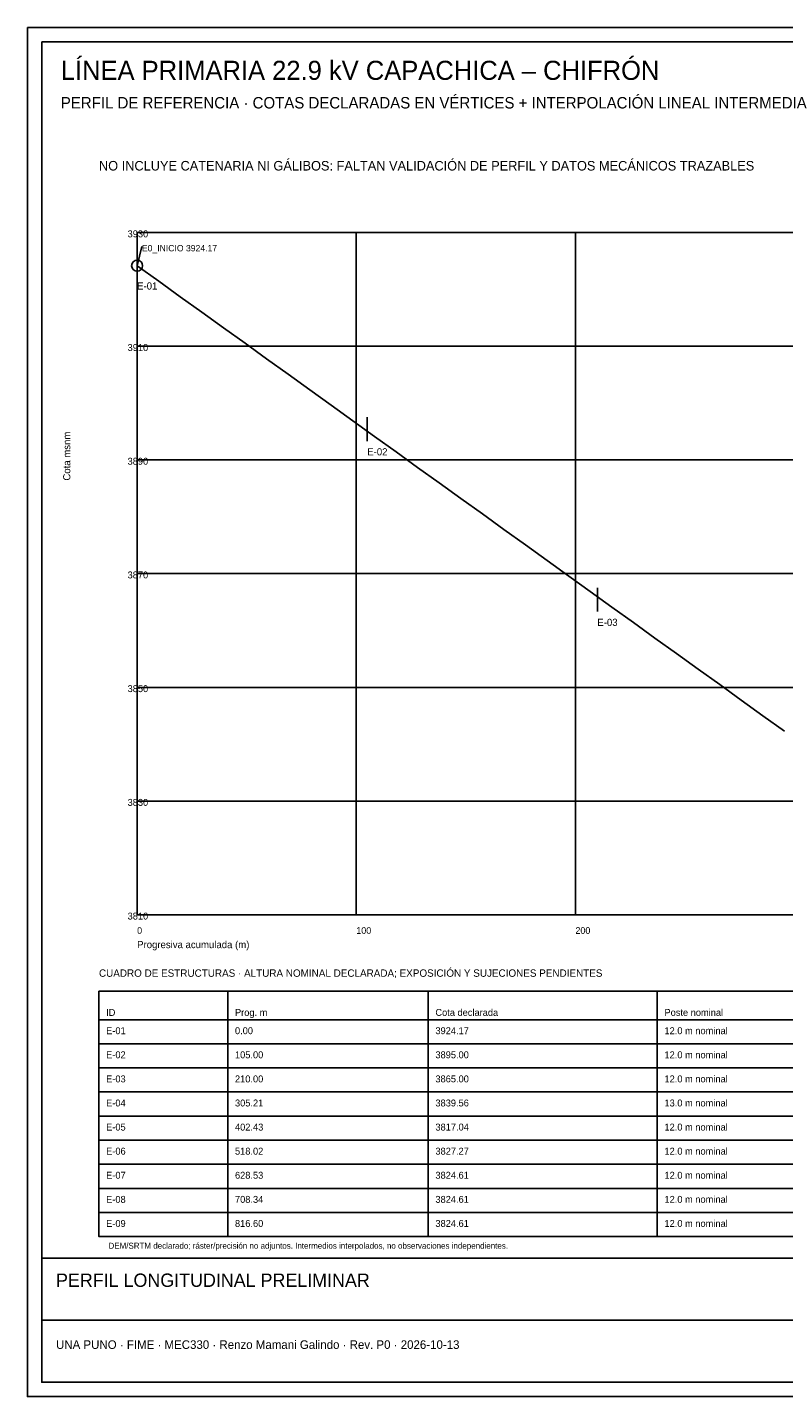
# Paper-space layout 'A3_PRELIMINAR' of a CAD drawing. Header units: metres. Extents: x 5 to 415, y 5 to 292.
# Tile 1 of 2: x 5 to 163, y 5 to 292. Entities that reach past the tile are written whole.
import ezdxf

# ---------------------------------------------------------------- set-up
doc = ezdxf.new("R2010")
doc.units = ezdxf.units.M
for name, color, linetype, lineweight, true_color in [('PL_ESTRUCTURAS', 7, 'Continuous', 25, 0x172554), ('PL_PERFIL_PREL', 7, 'Continuous', 25, 0x64748b), ('PL_VERTICES', 7, 'Continuous', 25, 0xb91c1c), ('SHEET', 7, 'Continuous', 25, 0x172554), ('SHEET_PENDING', 7, 'Continuous', 25, 0xb91c1c), ('SHEET_TABLE', 7, 'Continuous', 25, 0x334155), ('SHEET_TEXT', 7, 'Continuous', 25, 0x172554)]:
    doc.layers.add(name, color=color, linetype=linetype, lineweight=lineweight, true_color=true_color)

psp = doc.layouts.new('A3_PRELIMINAR')

# ---------------------------------------------------------------- linework, layer by layer
at = {"layer": 'PL_ESTRUCTURAS'}
for p, q in [((28, 245.05), (28, 240.05)), ((76.22, 210.29), (76.22, 205.29)), ((124.44, 174.54), (124.44, 169.54))]:
    psp.add_line(p, q, dxfattribs=at)
at = {"layer": 'PL_PERFIL_PREL'}
psp.add_lwpolyline([(28, 242.05), (32.52, 238.8), (37.04, 235.55), (41.57, 232.29), (46.08, 229.04), (50.61, 225.79), (55.13, 222.53), (59.65, 219.28), (64.17, 216.04), (68.69, 212.79), (73.21, 209.53), (77.73, 206.28), (82.26, 203.03), (86.78, 199.77), (91.3, 196.52), (95.82, 193.27), (100.34, 190.01), (104.86, 186.76), (109.38, 183.51), (113.9, 180.25), (118.43, 177), (122.94, 173.75), (127.47, 170.49), (131.99, 167.24), (136.51, 164), (141.03, 160.75), (145.55, 157.49), (150.07, 154.24), (154.59, 150.99), (159.12, 147.73), (163.64, 144.48)], dxfattribs=at)
at = {"layer": 'PL_VERTICES'}
psp.add_line((28, 242.05), (29, 246.05), dxfattribs=at)
psp.add_circle((28, 242.05), 1.15, dxfattribs=at)
at = {"layer": 'SHEET'}
psp.add_line((8, 21), (412, 21), dxfattribs=at)
for points in [[(5, 292), (415, 292), (415, 5), (5, 5)], [(8, 289), (412, 289), (412, 8), (8, 8)], [(8, 34), (412, 34), (412, 8), (8, 8)]]:
    psp.add_lwpolyline(points, close=True, dxfattribs=at)
at = {"layer": 'SHEET_TABLE'}
for p, q in [((28, 249), (28, 106)), ((28, 249), (403, 249)), ((73.92, 249), (73.92, 106)), ((119.84, 249), (119.84, 106)), ((28, 225.17), (403, 225.17)), ((28, 201.33), (403, 201.33)), ((28, 177.5), (403, 177.5)), ((28, 153.67), (403, 153.67)), ((28, 129.83), (403, 129.83)), ((28, 106), (403, 106)), ((47, 90), (47, 38.55)), ((89, 90), (89, 38.55)), ((137, 90), (137, 38.55)), ((20, 78.95), (405, 78.95)), ((20, 73.9), (405, 73.9)), ((20, 68.85), (405, 68.85)), ((20, 63.8), (405, 63.8)), ((20, 58.75), (405, 58.75)), ((20, 53.7), (405, 53.7)), ((20, 48.65), (405, 48.65)), ((20, 43.6), (405, 43.6)), ((20, 38.55), (405, 38.55))]:
    psp.add_line(p, q, dxfattribs=at)
for points in [[(28, 249), (403, 249), (403, 106), (28, 106)], [(20, 90), (405, 90), (405, 38.55), (20, 38.55)], [(20, 90), (405, 90), (405, 84), (20, 84)]]:
    psp.add_lwpolyline(points, close=True, dxfattribs=at)

# ---------------------------------------------------------------- texts
at = {"layer": 'SHEET_PENDING'}
for s, height, p in [('NO INCLUYE CATENARIA NI GÁLIBOS: FALTAN VALIDACIÓN DE PERFIL Y DATOS MECÁNICOS TRAZABLES', 2, (20, 262)), ('DEM/SRTM declarado; ráster/precisión no adjuntos. Intermedios interpolados, no observaciones independientes.', 1.25, (22, 36))]:
    psp.add_text(s, height=height, dxfattribs=at).set_placement(p)
at = {"layer": 'SHEET_TEXT'}
for s, height, p in [('LÍNEA PRIMARIA 22.9 kV CAPACHICA – CHIFRÓN', 4, (12, 281)), ('PERFIL DE REFERENCIA · COTAS DECLARADAS EN VÉRTICES + INTERPOLACIÓN LINEAL INTERMEDIA', 2.4, (12, 275)), ('3930', 1.45, (26, 248)), ('E0_INICIO 3924.17', 1.35, (29, 245.05)), ('E-01', 1.5, (28, 237.05)), ('3910', 1.45, (26, 224.17)), ('E-02', 1.5, (76.22, 202.29)), ('3890', 1.45, (26, 200.33)), ('3870', 1.45, (26, 176.5)), ('E-03', 1.5, (124.44, 166.54)), ('3850', 1.45, (26, 152.67)), ('3830', 1.45, (26, 128.83)), ('3810', 1.45, (26, 105)), ('0', 1.4, (28, 102)), ('100', 1.4, (73.92, 102)), ('200', 1.4, (119.84, 102)), ('Progresiva acumulada (m)', 1.5, (28, 99)), ('CUADRO DE ESTRUCTURAS · ALTURA NOMINAL DECLARADA; EXPOSICIÓN Y SUJECIONES PENDIENTES', 1.55, (20, 93)), ('ID', 1.45, (21.5, 84.8)), ('Prog. m', 1.45, (48.5, 84.8)), ('Cota declarada', 1.45, (90.5, 84.8)), ('Poste nominal', 1.45, (138.5, 84.8)), ('E-01', 1.45, (21.5, 80.97)), ('0.00', 1.45, (48.5, 80.97)), ('3924.17', 1.45, (90.5, 80.97)), ('12.0 m nominal', 1.45, (138.5, 80.97)), ('12.0 m nominal', 1.45, (138.5, 75.92)), ('E-02', 1.45, (21.5, 75.92)), ('105.00', 1.45, (48.5, 75.92)), ('3895.00', 1.45, (90.5, 75.92)), ('E-03', 1.45, (21.5, 70.87)), ('210.00', 1.45, (48.5, 70.87)), ('3865.00', 1.45, (90.5, 70.87)), ('12.0 m nominal', 1.45, (138.5, 70.87)), ('E-04', 1.45, (21.5, 65.82)), ('305.21', 1.45, (48.5, 65.82)), ('3839.56', 1.45, (90.5, 65.82)), ('13.0 m nominal', 1.45, (138.5, 65.82)), ('E-05', 1.45, (21.5, 60.77)), ('402.43', 1.45, (48.5, 60.77)), ('3817.04', 1.45, (90.5, 60.77)), ('12.0 m nominal', 1.45, (138.5, 60.77)), ('E-06', 1.45, (21.5, 55.72)), ('518.02', 1.45, (48.5, 55.72)), ('3827.27', 1.45, (90.5, 55.72)), ('12.0 m nominal', 1.45, (138.5, 55.72)), ('E-07', 1.45, (21.5, 50.67)), ('628.53', 1.45, (48.5, 50.67)), ('3824.61', 1.45, (90.5, 50.67)), ('12.0 m nominal', 1.45, (138.5, 50.67)), ('E-08', 1.45, (21.5, 45.62)), ('708.34', 1.45, (48.5, 45.62)), ('3824.61', 1.45, (90.5, 45.62)), ('12.0 m nominal', 1.45, (138.5, 45.62)), ('E-09', 1.45, (21.5, 40.57)), ('816.60', 1.45, (48.5, 40.57)), ('3824.61', 1.45, (90.5, 40.57)), ('12.0 m nominal', 1.45, (138.5, 40.57)), ('PERFIL LONGITUDINAL PRELIMINAR', 2.8, (11, 28)), ('UNA PUNO · FIME · MEC330 · Renzo Mamani Galindo · Rev. P0 · 2026-10-13', 1.8, (11, 15))]:
    psp.add_text(s, height=height, dxfattribs=at).set_placement(p)
psp.add_text('Cota msnm', height=1.5, rotation=90, dxfattribs=at).set_placement((14, 197))

doc.saveas('drawing.dxf')
